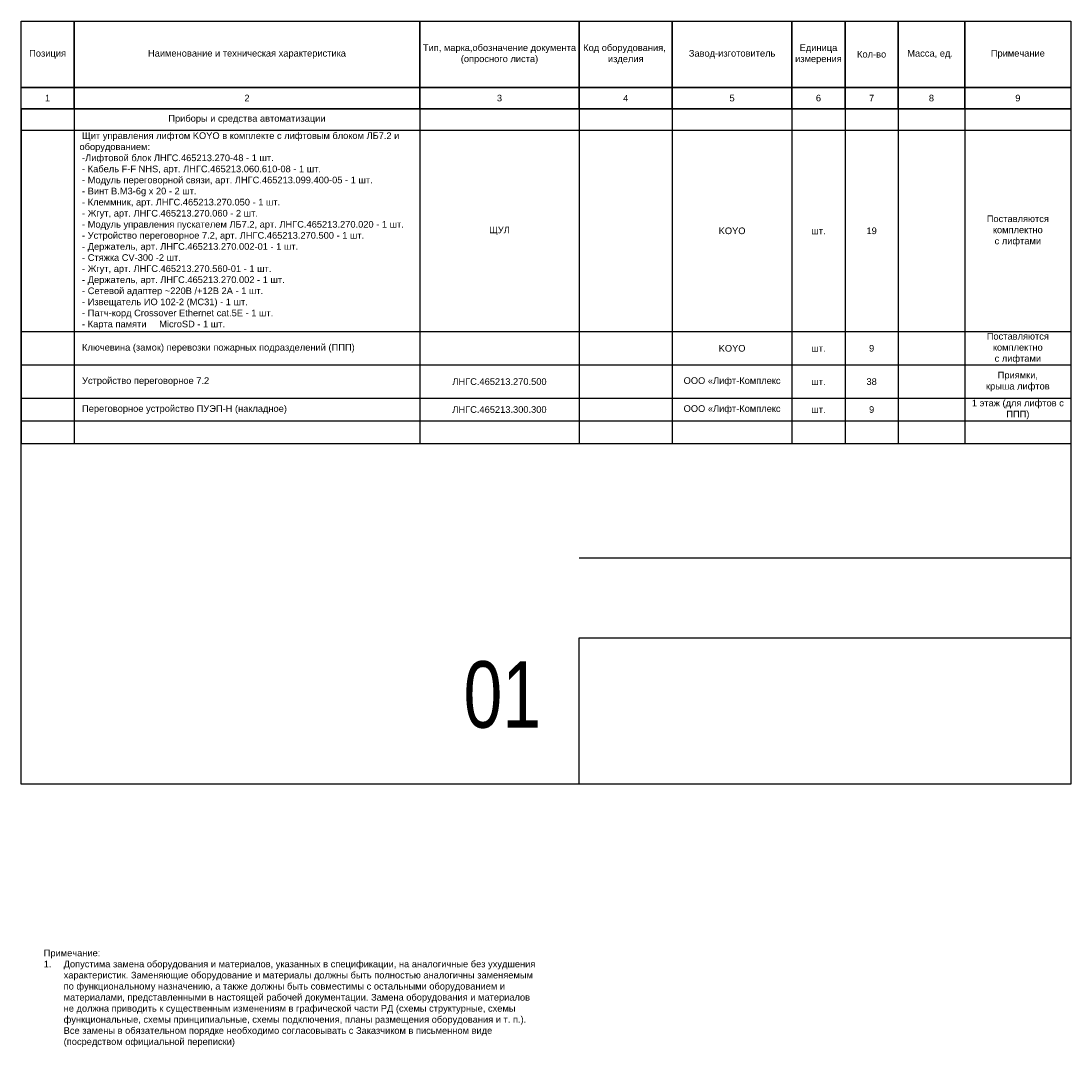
# Model space of a CAD drawing. Header units: millimetres. Extents: x -881 to 16775, y -99 to 757.
# Tile 2 of 7: x 0 to 395, y -99 to 287. Entities that reach past the tile are written whole.
import ezdxf

# ---------------------------------------------------------------- set-up
doc = ezdxf.new("R2010")
doc.units = ezdxf.units.MM
doc.layers.get('0').update_dxf_attribs({"linetype": 'CONTINUOUS'})
doc.layers.add('AK_Table', color=7, linetype='CONTINUOUS', lineweight=35)
doc.layers.add('LC_Drawing', color=7, linetype='CONTINUOUS', lineweight=35)
doc.layers.add('UNPLOTTED', color=2, linetype='CONTINUOUS', plot=False)
doc.styles.add('CP.Text', font='arial.ttf')
doc.styles.add('ISOCPEUR', font='arial.ttf', dxfattribs={"width": 0.75})
doc.styles.add('PT Sans Narrow', font='arial.ttf')
doc.styles.get("Standard").update_dxf_attribs({"font": 'arial.ttf'})

# ---------------------------------------------------------------- blocks, each defined once
blk = doc.blocks.new('*U49')
at = {"layer": 'UNPLOTTED'}
blk.add_line((0, 85), (-185, 85), dxfattribs=at)
for points in [[(0, 0), (-395, 0), (-395, 287), (0, 287)], [(-185, 55), (0, 55), (0, 0), (-185, 0)]]:
    blk.add_lwpolyline(points, close=True, dxfattribs=at)
blk = doc.blocks.new('Specification_Header')
for p, q in [((20, -33), (20, 0)), ((150, -33), (150, 0)), ((210, -33), (210, 0)), ((245, -33), (245, 0)), ((290, -33), (290, 0)), ((310, -33), (310, 0)), ((330, -33), (330, 0)), ((355, -33), (355, 0)), ((395, -25), (0, -25)), ((395, -33), (0, -33))]:
    blk.add_line(p, q)
at = {"char_height": 2.5, "attachment_point": 5, "style": 'CP.Text'}
for s, insert, width in [('Позиция', (10, -12.5), 20), ('Наименование и техническая характеристика', (85, -12.5), 130), ('Тип, марка,обозначение документа (опросного листа)', (180, -12.5), 60), ('Код оборудования,  изделия ', (227.5, -12.5), 35), ('Завод-изготовитель', (267.5, -12.5), 45), ('Единица измерения', (300, -12.5), 20), ('Кол-во', (320, -12.5), 20), ('Масса, ед.', (342, -12.5), 26), ('Примечание', (375, -12.5), 40), ('1', (10, -29), 20), ('2', (85, -29), 130), ('3', (180, -29), 60), ('5', (267.5, -29), 45), ('6', (300, -29), 20), ('7', (320, -29), 20), ('8', (342.5, -29), 25), ('9', (375, -29), 40), ('{\\H0.98204x;4\\H1.0183x; }', (227.5, -29), 35)]:
    blk.add_mtext(s, dxfattribs=dict(at, insert=insert, width=width))
blk = doc.blocks.new('*T51')
at = {"layer": 'AK_Table', "color": 0, "linetype": 'ByBlock', "lineweight": -2, "ltscale": 10, "transparency": 16777216}
for p, q in [((0, 0), (395, 0)), ((0, 0), (0, -125.86)), ((20, 0), (20, -125.86)), ((150, 0), (150, -125.86)), ((210, 0), (210, -125.86)), ((245, 0), (245, -125.86)), ((290, 0), (290, -125.86)), ((310, 0), (310, -125.86)), ((330, 0), (330, -125.86)), ((355, 0), (355, -125.86)), ((395, 0), (395, -125.86)), ((420, 0), (815, 0)), ((420, 0), (420, -156.99)), ((440, 0), (440, -156.99)), ((570, 0), (570, -156.99)), ((630, 0), (630, -156.99)), ((665, 0), (665, -156.99)), ((710, 0), (710, -156.99)), ((730, 0), (730, -156.99)), ((750, 0), (750, -156.99)), ((775, 0), (775, -156.99)), ((815, 0), (815, -156.99)), ((0, -8), (395, -8)), ((420, -8), (815, -8)), ((420, -24.84), (815, -24.84)), ((420, -41.72), (815, -41.72)), ((420, -58.6), (815, -58.6)), ((420, -67.13), (815, -67.13)), ((420, -75.13), (815, -75.13)), ((0, -83.83), (395, -83.83)), ((420, -83.61), (815, -83.61)), ((420, -92.09), (815, -92.09)), ((0, -96.36), (395, -96.36)), ((420, -100.54), (815, -100.54)), ((0, -108.89), (395, -108.89)), ((420, -108.99), (815, -108.99)), ((0, -117.37), (395, -117.37)), ((420, -116.99), (815, -116.99)), ((0, -125.86), (395, -125.86)), ((420, -124.99), (815, -124.99)), ((420, -132.99), (815, -132.99)), ((420, -140.99), (815, -140.99)), ((420, -148.99), (815, -148.99)), ((420, -156.99), (815, -156.99))]:
    blk.add_line(p, q, dxfattribs=at)
at = {"layer": 'AK_Table', "color": 0, "ltscale": 10, "transparency": 16777216, "char_height": 2.5}
for s, insert, width, attachment_point, style in [('Приборы и средства автоматизации', (85, -4), 126, 5, 'PT Sans Narrow'), ('Кабельные изделия и материалы', (505, -4), 126, 5, 'PT Sans Narrow'), (' Щит управления лифтом KOYO в комплекте с лифтовым блоком ЛБ7.2 и оборудованием:^J -Лифтовой блок ЛНГС.465213.270-48 - 1 шт.^J - Кабель F-F NHS, арт. ЛНГС.465213.060.610-08 - 1 шт.^J - Модуль переговорной связи, арт. ЛНГС.465213.099.400-05 - 1 шт.^J - Винт В.М3-6g x 20 - 2 шт.^J - Клеммник, арт. ЛНГС.465213.270.050 - 1 шт.^J - Жгут, арт. ЛНГС.465213.270.060 - 2 шт.^J - Модуль управления пускателем ЛБ7.2, арт. ЛНГС.465213.270.020 - 1 шт.^J - Устройство переговорное 7.2, арт. ЛНГС.465213.270.500 - 1 шт.^J - Держатель, арт. ЛНГС.465213.270.002-01 - 1 шт.^J - Стяжка CV-300 -2 шт.^J - Жгут, арт. ЛНГС.465213.270.560-01 - 1 шт.^J - Держатель, арт. ЛНГС.465213.270.002 - 1 шт.^J - Сетевой адаптер ~220В /+12В 2А - 1 шт.^J - Извещатель ИО 102-2 (MC31) - 1 шт.^J - Патч-корд Crossover Ethernet cat.5E - 1 шт.^J - Карта памяти^IMicroSD - 1 шт.', (22, -45.92), 126, 4, 'PT Sans Narrow'), (' Кабель огнестойкий симметричный, для промышленного интерфейса RS-485. Групповой прокладки, повышенной пожаростойкости, экранированные, с пониженным дымо- и газовыделением и низкой токсичностью продуктов горения', (442, -16.42), 126, 4, 'PT Sans Narrow'), ('КОПСЭСнг(А)-FRHF 2x2x0.98', (600, -16.42), 59, 5, 'CP.Text'), ('АО "СегментЭнерго"', (687.5, -16.42), 44, 5, 'CP.Text'), ('м', (720, -16.42), 19, 5, 'CP.Text'), ('2252', (740, -16.42), 19, 5, 'CP.Text'), (' Кабель монтажный для фиксированного межприборного монтажа электрических устройств, работающих при номинальном переменном напряжении до 500 В частоты до 400 Гц или постоянном напряжении до 750 В. Огнестойкий, экранированный и безгалогенный', (442, -33.28), 126, 4, 'PT Sans Narrow'), ('МКЭШнг(А)-FRHF 2х2х0,75', (600, -33.28), 59, 5, 'CP.Text'), ('АО "СегментЭнерго"', (687.5, -33.28), 44, 5, 'CP.Text'), ('м', (720, -33.28), 19, 5, 'CP.Text'), ('168', (740, -33.28), 19, 5, 'CP.Text'), ('Поставляются^Jкомплектно^Jс лифтами', (375, -45.92), 39, 5, 'CP.Text'), ('ЩУЛ', (180, -45.92), 59, 5, 'CP.Text'), ('KOYO', (267.5, -45.92), 44, 5, 'CP.Text'), ('шт.', (300, -45.92), 19, 5, 'CP.Text'), ('19', (320, -45.92), 19, 5, 'CP.Text'), ('Кабели симметричные для структурированные кабельных систем (С.К.С.) категории 5, групповой прокладки, безгалогенные', (442, -50.16), 126, 4, 'PT Sans Narrow'), ('ParLan U/UTP Cat5e ZHнг(A)-HF 4х2х0,52', (600, -50.16), 59, 5, 'CP.Text'), ('"Паритет"', (687.5, -50.16), 44, 5, 'CP.Text'), ('м', (720, -50.16), 19, 5, 'CP.Text'), ('1182', (740, -50.16), 19, 5, 'CP.Text'), ('Расходные материалы', (442, -71.13), 126, 4, 'PT Sans Narrow'), (' Труба ПЛЛ гибкая гофр. не содержит галогенов д.20мм, ПВ-0, с протяжкой,100м, цвет белый', (442, -79.37), 126, 4, 'PT Sans Narrow'), ('81820', (647.5, -79.37), 34, 5, 'CP.Text'), ('ЗАО "ДКС"', (687.5, -79.37), 44, 5, 'CP.Text'), ('м', (720, -79.37), 19, 5, 'CP.Text'), ('3602', (740, -79.37), 19, 5, 'CP.Text'), ('Поставляются^Jкомплектно^Jс лифтами', (375, -90.1), 39, 5, 'CP.Text'), (' Муфта для труб гофрированных, IP40, д.20мм', (442, -87.85), 126, 4, 'PT Sans Narrow'), ('50820', (647.5, -87.85), 34, 5, 'CP.Text'), ('ЗАО "ДКС"', (687.5, -87.85), 44, 5, 'CP.Text'), ('40', (740, -87.85), 19, 5, 'CP.Text'), (' Ключевина (замок) перевозки пожарных подразделений (ППП)', (22, -90.1), 126, 4, 'PT Sans Narrow'), ('KOYO', (267.5, -90.1), 44, 5, 'CP.Text'), ('шт.', (300, -90.1), 19, 5, 'CP.Text'), ('9', (320, -90.1), 19, 5, 'CP.Text'), ('шт.', (720, -87.85), 19, 5, 'CP.Text'), ('Держатель оцинкованный двусторонний, д.20мм, с крепежными^Jотверстиями 8,5х6мм (уп. - 100 шт.)', (442, -96.31), 126, 4, 'PT Sans Narrow'), ('H20DH8.5X6', (647.5, -96.31), 34, 5, 'CP.Text'), ('ЗАО "ДКС"', (687.5, -96.31), 44, 5, 'CP.Text'), ('109', (740, -96.31), 19, 5, 'CP.Text'), ('уп.', (720, -96.31), 19, 5, 'CP.Text'), (' Устройство переговорное 7.2', (22, -102.62), 126, 4, 'PT Sans Narrow'), ('ЛНГС.465213.270.500', (180, -102.62), 59, 5, 'CP.Text'), ('ООО «Лифт-Комплекс', (267.5, -102.62), 44, 5, 'CP.Text'), ('шт.', (300, -102.62), 19, 5, 'CP.Text'), ('38', (320, -102.62), 19, 5, 'CP.Text'), ('Приямки,^Jкрыша лифтов', (375, -102.62), 39, 5, 'CP.Text'), (' Коробка пластиковая FS IP56, 100х100х50 мм, 6р, 450V, 6A, 4 мм2', (442, -104.77), 126, 4, 'PT Sans Narrow'), ('FSB10604', (600, -104.77), 59, 5, 'CP.Text'), ('ЗАО "ДКС"', (687.5, -104.77), 44, 5, 'CP.Text'), ('шт.', (720, -104.77), 19, 5, 'CP.Text'), ('38', (740, -104.77), 19, 5, 'CP.Text'), ('1 этаж (для лифтов с ППП)', (375, -113.13), 39, 5, 'CP.Text'), (' Переговорное устройство ПУЭП-Н (накладное)', (22, -113.13), 126, 4, 'PT Sans Narrow'), ('ЛНГС.465213.300.300', (180, -113.13), 59, 5, 'CP.Text'), ('ООО «Лифт-Комплекс', (267.5, -113.13), 44, 5, 'CP.Text'), ('шт.', (300, -113.13), 19, 5, 'CP.Text'), ('9', (320, -113.13), 19, 5, 'CP.Text'), (' Фломастер маркировочный, влагостойкий, устойчивый к УФ, черный', (442, -112.99), 126, 4, 'PT Sans Narrow'), ('ФМ-0.75', (600, -112.99), 59, 5, 'CP.Text'), ('83406', (647.5, -112.99), 34, 5, 'CP.Text'), ('ФОРТИСФЛЕКС', (687.5, -112.99), 44, 5, 'CP.Text'), ('шт.', (720, -112.99), 19, 5, 'CP.Text'), ('3', (740, -112.99), 19, 5, 'CP.Text'), (' Дюбель-гвоздь 6х40 потайная манжета, полипропилен (уп. - 500 шт.)', (442, -120.99), 126, 4, 'PT Sans Narrow'), ('6х40 SM-L', (600, -120.99), 59, 5, 'CP.Text'), ('113144', (647.5, -120.99), 34, 5, 'CP.Text'), ('Tech-KREP', (687.5, -120.99), 44, 5, 'CP.Text'), ('уп.', (720, -120.99), 19, 5, 'CP.Text'), ('6', (740, -120.99), 19, 5, 'CP.Text'), (' Стандартный анкер с болтом М6', (442, -128.99), 126, 4, 'PT Sans Narrow'), ('CM430645', (600, -128.99), 59, 5, 'CP.Text'), ('ЗАО "ДКС"', (687.5, -128.99), 44, 5, 'CP.Text'), ('шт.', (720, -128.99), 19, 5, 'CP.Text'), ('1300', (740, -128.99), 19, 5, 'CP.Text'), (' Труба стальная водогазопроводная 32х3', (442, -136.99), 126, 4, 'PT Sans Narrow'), ('ГОСТ 3262-75', (600, -136.99), 59, 5, 'CP.Text'), ('м', (720, -136.99), 19, 5, 'CP.Text'), ('10', (740, -136.99), 19, 5, 'CP.Text'), (' Противопожарная пена FIREFIX (двухкомпонентная)', (442, -144.99), 126, 4, 'PT Sans Narrow'), ('FIREFIX', (600, -144.99), 59, 5, 'CP.Text'), ('Техстронг', (687.5, -144.99), 44, 5, 'CP.Text'), ('шт.', (720, -144.99), 19, 5, 'CP.Text'), ('3', (740, -144.99), 19, 5, 'CP.Text')]:
    blk.add_mtext(s, dxfattribs=dict(at, insert=insert, width=width, attachment_point=attachment_point, style=style))

msp = doc.modelspace()

# ---------------------------------------------------------------- block references
msp.add_blockref('*T51', (0, 254))
at = {"layer": 'AK_Table'}
msp.add_blockref('Specification_Header', (0, 287), dxfattribs=at)
at = {"layer": 'UNPLOTTED'}
msp.add_blockref('*U49', (395, 0), dxfattribs=at)

# ---------------------------------------------------------------- texts
at = {"layer": 'LC_Drawing', "insert": (8.55, -62.24), "char_height": 2.5, "width": 185, "attachment_point": 1}
msp.add_mtext('Примечание:\\P\\pxi-3,l3,t3;1.^IДопустима замена оборудования и материалов, указанных в спецификации, на аналогичные без ухудшения характеристик. Заменяющие оборудование и материалы должны быть полностью аналогичны заменяемым по функциональному назначению, а также должны быть совместимы с остальными оборудованием и материалами, представленными в настоящей рабочей документации. Замена оборудования и материалов не должна приводить к существенным изменениям в графической части РД (схемы структурные, схемы функциональные, схемы принципиальные, схемы подключения, планы размещения оборудования и т. п.). Все замены в обязательном порядке необходимо согласовывать с Заказчиком в письменном виде (посредством официальной переписки)', dxfattribs=at)
at = {"layer": 'UNPLOTTED', "style": 'ISOCPEUR', "width": 0.75}
msp.add_text('01', height=25, rotation=360, dxfattribs=at).set_placement((166.49, 21.23))

doc.saveas('drawing.dxf')
